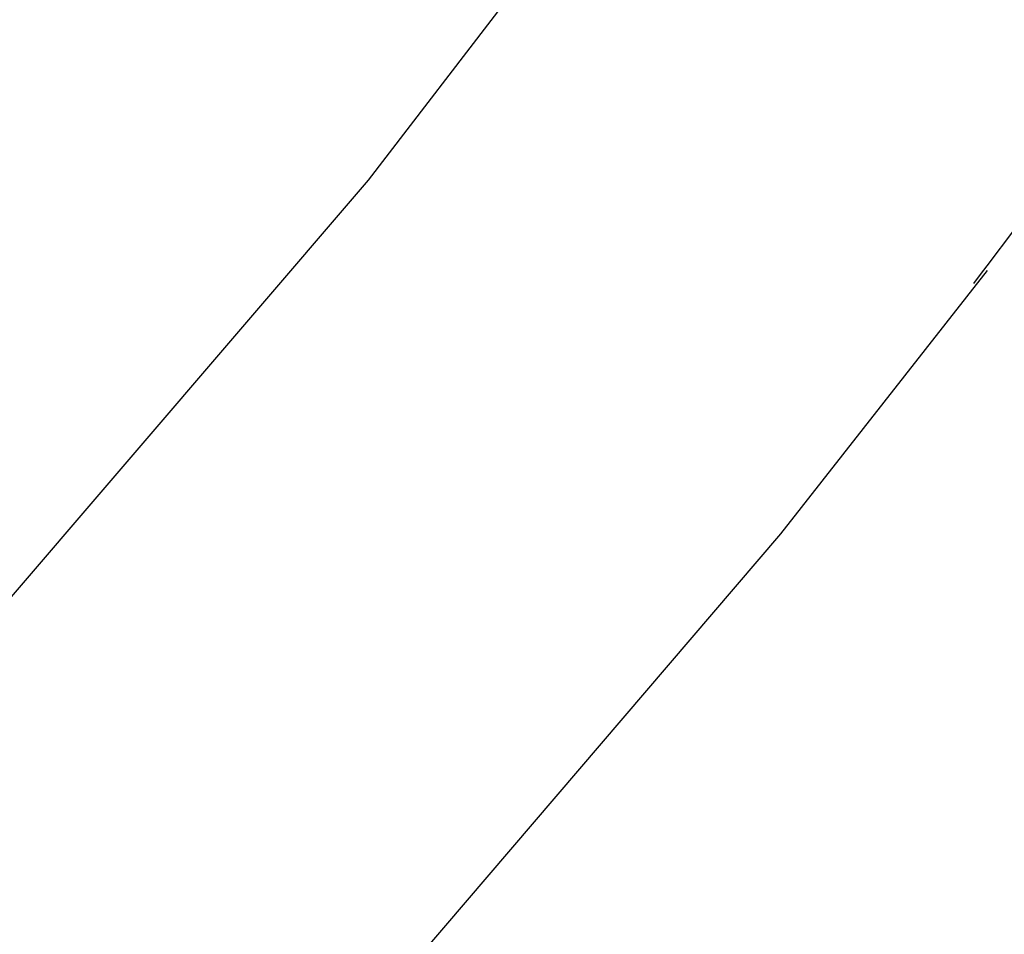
# Paper-space layout '_Trimétrica' of a CAD drawing. Header units: millimetres. Extents: x -779 to 107, y -976 to -84.
# Tile 176 of 197: x -190 to -179, y -673 to -663. Entities that reach past the tile are written whole.
import ezdxf

# ---------------------------------------------------------------- set-up
doc = ezdxf.new("R2010")
doc.units = ezdxf.units.MM

psp = doc.layouts.new('_Trimétrica')

# ---------------------------------------------------------------- linework, layer by layer
at = {"color": 7, "linetype": 'Continuous', "lineweight": 25, "flags": 128}
for points in [[(-190.446, -669.218), (-186.267, -664.347), (-182.35, -659.239), (-178.704, -653.905), (-175.334, -648.353), (-172.246, -642.593), (-169.447, -636.635), (-166.94, -630.49), (-164.73, -624.168), (-162.821, -617.681), (-161.217, -611.04), (-159.92, -604.257), (-158.932, -597.343), (-158.256, -590.311), (-157.892, -583.173), (-157.84, -575.941), (-158.102, -568.628), (-158.677, -561.248), (-159.563, -553.812), (-160.76, -546.335)], [(-185.936, -673.169), (-181.724, -668.244), (-179.446, -665.34)]]:
    psp.add_lwpolyline(points, dxfattribs=at)
at = {"color": 7, "linetype": 'Continuous', "lineweight": 25}
psp.add_open_spline([(-467.829, -369.743), (-467.151, -369.244), (-464.849, -367.551), (-460.711, -364.919), (-455.432, -361.848), (-449.96, -359.046), (-444.32, -356.499), (-438.518, -354.216), (-432.562, -352.198), (-426.462, -350.449), (-420.228, -348.97), (-413.868, -347.763), (-407.392, -346.831), (-400.809, -346.172), (-394.13, -345.79), (-387.363, -345.683), (-380.518, -345.853), (-373.607, -346.298), (-366.637, -347.019), (-359.621, -348.014), (-352.568, -349.282), (-345.489, -350.821), (-338.394, -352.63), (-331.293, -354.706), (-324.199, -357.046), (-317.121, -359.646), (-310.07, -362.504), (-303.057, -365.614), (-296.092, -368.973), (-289.187, -372.576), (-282.351, -376.416), (-275.597, -380.49), (-268.933, -384.79), (-262.37, -389.31), (-255.918, -394.043), (-249.587, -398.982), (-243.388, -404.12), (-237.329, -409.449), (-231.42, -414.961), (-225.669, -420.647), (-220.087, -426.498), (-214.681, -432.506), (-209.459, -438.661), (-204.431, -444.954), (-199.602, -451.375), (-194.981, -457.914), (-190.575, -464.561), (-186.389, -471.306), (-182.431, -478.138), (-178.707, -485.047), (-175.221, -492.021), (-171.979, -499.051), (-168.986, -506.125), (-166.245, -513.233), (-163.761, -520.363), (-161.538, -527.505), (-159.577, -534.648), (-157.883, -541.78), (-156.456, -548.891), (-155.3, -555.971), (-154.414, -563.009), (-153.801, -569.994), (-153.46, -576.916), (-153.392, -583.765), (-153.597, -590.531), (-154.075, -597.204), (-154.824, -603.774), (-155.844, -610.233), (-157.132, -616.572), (-158.688, -622.78), (-160.51, -628.849), (-162.594, -634.772), (-164.94, -640.538), (-167.543, -646.14), (-170.399, -651.571), (-173.515, -656.815), (-176.568, -661.469), (-178.689, -664.279), (-179.598, -665.483)], degree=3, knots=[0, 0, 0, 0, 0.005644, 0.01917, 0.032683, 0.04618, 0.059659, 0.073117, 0.086555, 0.099972, 0.113369, 0.126746, 0.140104, 0.153445, 0.16677, 0.180082, 0.193381, 0.20667, 0.219949, 0.233221, 0.246486, 0.259746, 0.273002, 0.286255, 0.299505, 0.312753, 0.326001, 0.339247, 0.352493, 0.365739, 0.378985, 0.392231, 0.405478, 0.418725, 0.431972, 0.44522, 0.458468, 0.471716, 0.484965, 0.498213, 0.511461, 0.524709, 0.537957, 0.551204, 0.56445, 0.577695, 0.59094, 0.604184, 0.617426, 0.630668, 0.643908, 0.657148, 0.670387, 0.683626, 0.696865, 0.710103, 0.723342, 0.736583, 0.749825, 0.76307, 0.776318, 0.789571, 0.80283, 0.816095, 0.82937, 0.842655, 0.855951, 0.869261, 0.882587, 0.895929, 0.90929, 0.92267, 0.936072, 0.949495, 0.96294, 0.976405, 0.989891, 1, 1, 1, 1], dxfattribs=at)

doc.saveas('drawing.dxf')
